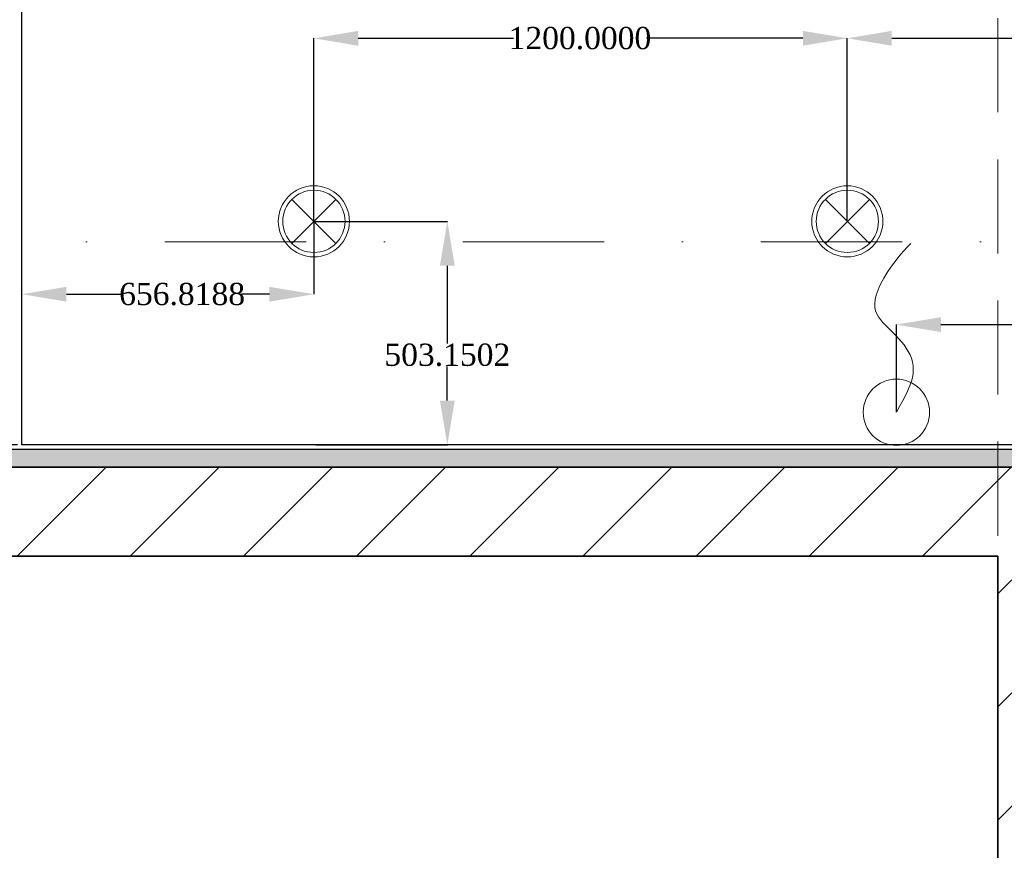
# Model space of a CAD drawing. Header units: millimetres. Extents: x 0 to 88385, y 0 to 41127.
# Tile 62 of 244: x 40856 to 43071, y 28988 to 30856. Entities that reach past the tile are written whole.
import ezdxf
from ezdxf import colors
from ezdxf.entities.mleader import LeaderData, LeaderLine
from ezdxf.math import Vec2, Vec3

# ---------------------------------------------------------------- set-up
doc = ezdxf.new("R2010")
doc.units = ezdxf.units.MM
doc.header["$MEASUREMENT"] = 0
doc.linetypes.add('Dot & Dashed', pattern=[670.277762, 317.5, -176.388889, 0, -176.388874])
doc.linetypes.add('Hidden', pattern=[317.5, 211.666667, -105.833333])
for name, color, linetype in [('- განათება', 7, 'Continuous'), ('- საშტეფცელო როზეტები', 7, 'Continuous'), ('Marker - Section', 7, 'Continuous'), ('New_Structural - Bearing', 7, 'Continuous'), ('Structural - Bearing', 7, 'Continuous')]:
    doc.layers.add(name, color=color, linetype=linetype)
for name, color, linetype, lineweight, true_color in [('Marker - Section_Pen_No__108', 7, 'Continuous', 13, 0xfd8379), ('New_Interior - Lamp_Pen_No__77', 7, 'Continuous', 20, 0xffeb28), ('New_Structural - Bearing_Pen_No__255', 7, 'Continuous', 13, 0xe8e8e8), ('New_Structural - Bearing_Pen_No__5', 7, 'Continuous', 25, 0x40a5ff), ('Structural - Bearing_Pen_No__81', 7, 'Continuous', 20, 0x6a6a6a)]:
    doc.layers.add(name, color=color, linetype=linetype, lineweight=lineweight, true_color=true_color)
doc.layers.add('Structural - Bearing_Pen_No__27', color=7, linetype='Continuous', lineweight=35)
doc.styles.get("Standard").update_dxf_attribs({"font": 'sylfaen.ttf'})
doc.dimstyles.get("Standard").update_dxf_attribs({"dimtxt": 0.18, "dimasz": 0.18, "dimexe": 0.18, "dimexo": 0.0625, "dimgap": 0.09, "dimtad": 0, "dimtih": 1, "dimtoh": 1, "dimdec": 4, "dimzin": 0, "dimdsep": 46, "dimtxsty": 'Standard', "dimcen": 0.09, "dimadec": 0, "dimazin": 0, "dimtfac": 1, "dimtdec": 4, "dimtofl": 0, "dimtmove": 0, "dimatfit": 3, "dimfxl": 1, "dimtolj": 1, "dimtzin": 0, "dimarcsym": 0})
pattern_1 = [(45, (0, 0), (-127.2792, 127.2792), [])]

# ---------------------------------------------------------------- blocks, each defined once
blk = doc.blocks.new('Wall_17', base_point=(-41183.8, 26838))
at = {"layer": 'Structural - Bearing', "linetype": 'Continuous', "lineweight": 0, "true_color": 0x000000}
h = blk.add_hatch(dxfattribs=at)
h.set_pattern_fill('MASONRY_BLOCK', color=18, style=0, pattern_type=2)
h.set_pattern_definition(pattern_1)
h.paths.add_polyline_path([(-41183.8, 29849.5), (-41183.8, 29649.5), (-40983.8, 29849.5)])
h = blk.add_hatch(dxfattribs=at)
h.set_pattern_fill('MASONRY_BLOCK', color=18, style=0, pattern_type=2)
h.set_pattern_definition(pattern_1)
h.paths.add_polyline_path([(-41183.8, 29649.5), (-40983.8, 29649.5), (-40983.8, 29849.5)])
h = blk.add_hatch(dxfattribs=at)
h.set_pattern_fill('MASONRY_BLOCK', color=18, style=0, pattern_type=2)
h.set_pattern_definition(pattern_1)
h.paths.add_polyline_path([(-40983.8, 26838), (-40983.8, 29649.5), (-41183.8, 29649.5), (-41183.8, 26838)])
at = {"layer": 'Structural - Bearing_Pen_No__27', "color": 7, "linetype": 'Continuous', "lineweight": 35, "flags": 128}
for points in [[(-40983.8, 29849.5), (-41183.8, 29849.5)], [(-41183.8, 29649.5), (-41183.8, 26838)]]:
    blk.add_lwpolyline(points, dxfattribs=at)
blk = doc.blocks.new('Wall_18', base_point=(-41183.8, 29649.5))
at = {"layer": 'Structural - Bearing', "linetype": 'Continuous', "lineweight": 0, "true_color": 0x000000}
h = blk.add_hatch(dxfattribs=at)
h.set_pattern_fill('MASONRY_BLOCK', color=18, style=0, pattern_type=2)
h.set_pattern_definition(pattern_1)
h.paths.add_polyline_path([(-43879.5, 29649.5), (-43679.5, 29649.5), (-43879.5, 29849.5)])
h = blk.add_hatch(dxfattribs=at)
h.set_pattern_fill('MASONRY_BLOCK', color=18, style=0, pattern_type=2)
h.set_pattern_definition(pattern_1)
h.paths.add_polyline_path([(-43879.5, 29849.5), (-43679.5, 29649.5), (-43679.5, 29849.5)])
h = blk.add_hatch(dxfattribs=at)
h.set_pattern_fill('MASONRY_BLOCK', color=18, style=0, pattern_type=2)
h.set_pattern_definition(pattern_1)
h.paths.add_polyline_path([(-41183.8, 29849.5), (-43679.5, 29849.5), (-43679.5, 29649.5), (-41183.8, 29649.5)])
at = {"layer": 'Structural - Bearing_Pen_No__27', "color": 7, "linetype": 'Continuous', "lineweight": 35, "flags": 128}
for points in [[(-43879.5, 29849.5), (-43879.5, 29649.5)], [(-41183.8, 29849.5), (-43879.5, 29849.5)], [(-43679.5, 29649.5), (-41183.8, 29649.5)]]:
    blk.add_lwpolyline(points, dxfattribs=at)
blk = doc.blocks.new('Wall_80', base_point=(-43479.5, 32838))
at = {"layer": 'New_Structural - Bearing_Pen_No__5', "color": 161, "linetype": 'Continuous', "lineweight": 25, "true_color": 0x40a5ff, "flags": 128}
blk.add_lwpolyline([(-43379.5, 29899.5), (-43379.5, 31033.7)], dxfattribs=at)
blk = doc.blocks.new('Wall_229', base_point=(-40983.8, 29849.5))
at = {"layer": 'New_Structural - Bearing_Pen_No__255', "linetype": 'Continuous', "lineweight": 13, "true_color": 0xe8e8e8}
blk.add_hatch(color=254, dxfattribs=at).paths.add_polyline_path([(-43879.5, 29849.5), (-40983.8, 29849.5), (-40983.8, 29889.5), (-43879.5, 29889.5)])
at = {"layer": 'New_Structural - Bearing_Pen_No__5', "color": 161, "linetype": 'Continuous', "lineweight": 25, "true_color": 0x40a5ff}
for p, q in [((-43879.5, 29889.5), (-43919.5, 29889.5)), ((-40983.8, 29889.5), (-43879.5, 29889.5)), ((-40943.8, 29899.5), (-40983.8, 29899.5)), ((-40983.8, 29889.5), (-40943.8, 29889.5))]:
    blk.add_line(p, q, dxfattribs=at)
at = {"layer": 'New_Structural - Bearing_Pen_No__5', "color": 161, "linetype": 'Continuous', "lineweight": 25, "true_color": 0x40a5ff, "flags": 128}
for points in [[(-43479.5, 29899.5), (-43919.5, 29899.5)], [(-43389.5, 29899.5), (-43469.5, 29899.5)], [(-40983.8, 29899.5), (-43379.5, 29899.5)], [(-43879.5, 29849.5), (-40983.8, 29849.5)]]:
    blk.add_lwpolyline(points, dxfattribs=at)
blk = doc.blocks.new('Beam_8', base_point=(-41008.8, 14663))
at = {"layer": 'Structural - Bearing_Pen_No__81', "color": 251, "linetype": 'Hidden', "lineweight": 20, "true_color": 0x6a6a6a}
blk.add_line((-41183.8, 26838), (-41183.8, 32488), dxfattribs=at)
blk = doc.blocks.new('Cutting Plane_2', base_point=(3944.3, 35559.3))
at = {"layer": 'Marker - Section_Pen_No__108', "color": 11, "linetype": 'Dot & Dashed', "lineweight": 13, "true_color": 0xfd8379}
blk.add_line((-19947.3, 30356.7), (-47933.8, 30356.7), dxfattribs=at)
blk = doc.blocks.new('pirdapiti miyvanis werttili')
at = {"layer": '- საშტეფცელო როზეტები', "color": 5, "lineweight": 0}
blk.add_circle((0, 0), 74.6, dxfattribs=at)
blk.add_open_spline([(0, 0), (-20.2, -34.9), (-49.1, -90.2), (-22.6, -153.9), (36.4, -203.3), (62.8, -250.1), (10.3, -335.9), (-32.2, -380)], degree=3, dxfattribs=at)
blk = doc.blocks.new('Recessed Spot')
at = {"layer": 'New_Interior - Lamp_Pen_No__77', "color": 2, "linetype": 'Continuous', "lineweight": 20, "true_color": 0xffeb28}
for q in [(-49.5, 49.5), (49.5, 49.5), (-49.5, -49.5), (49.5, -49.5)]:
    blk.add_line((0, 0), q, dxfattribs=at)
at = {"layer": 'New_Interior - Lamp_Pen_No__77', "color": 2, "linetype": 'Continuous', "lineweight": 20, "true_color": 0xffeb28, "flags": 128}
blk.add_lwpolyline([(80, 0, 1), (-80, 0, 1)], format="xyb", close=True, dxfattribs=at)
at = {"layer": 'New_Interior - Lamp_Pen_No__77', "color": 2, "linetype": 'Continuous', "lineweight": 20, "true_color": 0xffeb28}
blk.add_circle((0, 0), 70, dxfattribs=at)
blk = doc.blocks.new('*D526')
at = {"layer": '- საშტეფცელო როზეტები', "color": 0, "lineweight": -2, "transparency": 16777216}
for p, q in [((42828, 29973.2), (42828, 30170.5)), ((42928, 30170.3), (43206.5, 30170.3)), ((43306.5, 29849.6), (43306.5, 30170.5)), ((43306.5, 30170.3), (43406.5, 30170.3))]:
    blk.add_line(p, q, dxfattribs=at)
at = {"layer": '- საშტეფცელო როზეტები', "color": 0, "transparency": 16777216}
for points in [[(42928, 30187), (42928, 30153.7), (42828, 30170.3)], [(43206.5, 30187), (43206.5, 30153.7), (43306.5, 30170.3)]]:
    blk.add_solid(points, dxfattribs=at)
at = {"layer": 'Defpoints', "color": 0, "transparency": 16777216}
for p in [(42828, 30170.3), (42828, 29973.1), (43306.5, 29849.5)]:
    blk.add_point(p, dxfattribs=at)
at = {"layer": '- საშტეფცელო როზეტები', "color": 0, "transparency": 16777216, "insert": (43540.7, 30170.3), "char_height": 50, "attachment_point": 5}
blk.add_mtext('\\A1;{\\fSylfaen|b0|i0|c0|p18;478.4798}', dxfattribs=at)
blk = doc.blocks.new('*D640')
at = {"layer": '- განათება', "color": 0, "lineweight": -2, "transparency": 16777216}
for p, q in [((41517.6, 30402.7), (41517.6, 30814.7)), ((41617.6, 30814.5), (41966.5, 30814.5)), ((42617.6, 30814.5), (42265.7, 30814.5)), ((42717.6, 30402.7), (42717.6, 30814.7))]:
    blk.add_line(p, q, dxfattribs=at)
at = {"layer": '- განათება', "color": 0, "transparency": 16777216}
for points in [[(41617.6, 30831.2), (41617.6, 30797.8), (41517.6, 30814.5)], [(42617.6, 30831.2), (42617.6, 30797.8), (42717.6, 30814.5)]]:
    blk.add_solid(points, dxfattribs=at)
at = {"layer": 'Defpoints', "color": 0, "transparency": 16777216}
for p in [(41517.6, 30814.5), (41517.6, 30402.6), (42717.6, 30402.6)]:
    blk.add_point(p, dxfattribs=at)
at = {"layer": '- განათება', "color": 0, "transparency": 16777216, "insert": (42116.1, 30814.5), "char_height": 50, "attachment_point": 5}
blk.add_mtext('\\A1;{\\fSylfaen|b0|i0|c0|p18;1200.0000}', dxfattribs=at)
blk = doc.blocks.new('*D641')
at = {"layer": '- განათება', "color": 0, "lineweight": -2, "transparency": 16777216}
for p, q in [((42717.6, 30402.7), (42717.6, 30814.7)), ((42817.6, 30814.5), (43166.5, 30814.5)), ((43817.6, 30814.5), (43465.7, 30814.5)), ((43917.6, 30402.7), (43917.6, 30814.7))]:
    blk.add_line(p, q, dxfattribs=at)
at = {"layer": '- განათება', "color": 0, "transparency": 16777216}
for points in [[(42817.6, 30831.2), (42817.6, 30797.8), (42717.6, 30814.5)], [(43817.6, 30831.2), (43817.6, 30797.8), (43917.6, 30814.5)]]:
    blk.add_solid(points, dxfattribs=at)
at = {"layer": 'Defpoints', "color": 0, "transparency": 16777216}
for p in [(42717.6, 30814.5), (42717.6, 30402.6), (43917.6, 30402.6)]:
    blk.add_point(p, dxfattribs=at)
at = {"layer": '- განათება', "color": 0, "transparency": 16777216, "insert": (43316.1, 30814.5), "char_height": 50, "attachment_point": 5}
blk.add_mtext('\\A1;{\\fSylfaen|b0|i0|c0|p18;1200.0000}', dxfattribs=at)
blk = doc.blocks.new('*D645')
at = {"layer": '- განათება', "color": 0, "lineweight": -2, "transparency": 16777216}
for p, q in [((41517.6, 30402.6), (41517.6, 30238.5)), ((40860.8, 29955.5), (40860.8, 30238.8)), ((40960.8, 30238.7), (41087.4, 30238.7)), ((41417.6, 30238.7), (41354.9, 30238.7))]:
    blk.add_line(p, q, dxfattribs=at)
at = {"layer": '- განათება', "color": 0, "transparency": 16777216}
for points in [[(40960.8, 30255.3), (40960.8, 30222), (40860.8, 30238.7)], [(41417.6, 30255.3), (41417.6, 30222), (41517.6, 30238.7)]]:
    blk.add_solid(points, dxfattribs=at)
at = {"layer": 'Defpoints', "color": 0, "transparency": 16777216}
for p in [(41517.6, 30402.6), (41517.6, 30238.7), (40860.8, 29955.4)]:
    blk.add_point(p, dxfattribs=at)
at = {"layer": '- განათება', "color": 0, "transparency": 16777216, "insert": (41221.2, 30238.7), "char_height": 50, "attachment_point": 5}
blk.add_mtext('\\A1;{\\fSylfaen|b0|i0|c0|p18;656.8188}', dxfattribs=at)
blk = doc.blocks.new('*D646')
at = {"layer": '- განათება', "color": 0, "lineweight": -2, "transparency": 16777216}
for p, q in [((41517.7, 30402.6), (41818, 30402.6)), ((41817.8, 30302.6), (41817.8, 30127.6)), ((41817.8, 29999.5), (41817.8, 30076.4)), ((41521.9, 29899.5), (41818, 29899.5))]:
    blk.add_line(p, q, dxfattribs=at)
at = {"layer": '- განათება', "color": 0, "transparency": 16777216}
for points in [[(41801.2, 30302.6), (41834.5, 30302.6), (41817.8, 30402.6)], [(41801.2, 29999.5), (41834.5, 29999.5), (41817.8, 29899.5)]]:
    blk.add_solid(points, dxfattribs=at)
at = {"layer": 'Defpoints', "color": 0, "transparency": 16777216}
for p in [(41517.6, 30402.6), (41817.8, 30402.6), (41521.8, 29899.5)]:
    blk.add_point(p, dxfattribs=at)
at = {"layer": '- განათება', "color": 0, "transparency": 16777216, "insert": (41817.8, 30102), "char_height": 50, "attachment_point": 5}
blk.add_mtext('\\A1;{\\fSylfaen|b0|i0|c0|p18;503.1502}', dxfattribs=at)

msp = doc.modelspace()

# ---------------------------------------------------------------- block references
at = {"layer": 'New_Structural - Bearing', "color": 7, "lineweight": 35}
for name, p in [('Wall_80', (40760.83046, 32837.98097)), ('Wall_229', (43256.5059, 29849.49428))]:
    msp.add_blockref(name, p, dxfattribs=at)
at = {"layer": 'Structural - Bearing', "color": 251, "lineweight": 20, "true_color": 0x6a6a6a}
msp.add_blockref('Beam_8', (43231.5059, 14662.98097), dxfattribs=at)
at = {"layer": 'Structural - Bearing', "color": 7, "lineweight": 35}
for name, p in [('Wall_18', (43056.5059, 29649.49428)), ('Wall_17', (43056.5059, 26837.98097))]:
    msp.add_blockref(name, p, dxfattribs=at)

# ---------------------------------------------------------------- next in the draw order: block references
at = {"layer": 'Marker - Section', "color": 11, "lineweight": 13, "true_color": 0xfd8379}
msp.add_blockref('Cutting Plane_2', (88184.57817, 35559.29591), dxfattribs=at)

# ---------------------------------------------------------------- next in the draw order: block references
at = {"layer": '- განათება', "color": 2, "linetype": 'Continuous', "lineweight": 20, "true_color": 0xffeb28, "zscale": 1000}
for p in [(41517.6493, 30402.64453), (42717.6493, 30402.64453)]:
    msp.add_blockref('Recessed Spot', p, dxfattribs=at)
at = {"layer": '- საშტეფცელო როზეტები', "rotation": 180}
msp.add_blockref('pirdapiti miyvanis werttili', (42828.0261, 29973.1418), dxfattribs=at)

# ---------------------------------------------------------------- next in the draw order: dimensions: what is measured, and where the dimension line sits
at = {"layer": '- განათება', "color": 1}
for base, p1, p2, angle, picture, middle in [((41517.6493, 30814.5), (42717.6493, 30402.64453), (41517.6493, 30402.64453), 180, '*D640', (42116.08438, 30814.5)), ((42717.6493, 30814.5), (43917.6493, 30402.64453), (42717.6493, 30402.64453), 180, '*D641', (43316.08438, 30814.5)), ((41817.846862, 30402.644527), (41521.836297, 29899.49428), (41517.649302, 30402.644527), 90, '*D646', (41817.846862, 30102))]:
    dim = msp.add_linear_dim(base=base, p1=p1, p2=p2, angle=angle, text='{\\fSylfaen|b0|i0|c0|p18;<>}', dimstyle='Standard', override={"dimtxt": 50, "dimasz": 100}, dxfattribs=at)
    dim.commit()
    dim.dimension.update_dxf_attribs({"geometry": picture, "text_midpoint": middle, "dimtype": 160})
dim = msp.add_linear_dim(base=(41517.6493, 30238.66131), p1=(40860.83046, 29955.43812), p2=(41517.6493, 30402.64453), text='{\\fSylfaen|b0|i0|c0|p18;<>}', dimstyle='Standard', override={"dimtxt": 50, "dimasz": 100}, dxfattribs=at)
dim.commit()
dim.dimension.update_dxf_attribs({"geometry": '*D645', "text_midpoint": (41221.17123, 30238.66131), "dimtype": 160})
at = {"layer": '- საშტეფცელო როზეტები', "color": 1}
dim = msp.add_linear_dim(base=(42828.0261, 30170.32813), p1=(43306.5059, 29849.49428), p2=(42828.0261, 29973.1418), angle=180, text='{\\fSylfaen|b0|i0|c0|p18;<>}', dimstyle='Standard', override={"dimtxt": 50, "dimasz": 100}, dxfattribs=at)
dim.commit()
dim.dimension.update_dxf_attribs({"geometry": '*D526', "text_midpoint": (43540.67233, 30170.32813), "dimtype": 160})

# ---------------------------------------------------------------- next in the draw order: leaders
at = {"color": 5}
ml = msp.add_multileader_mtext('Standard', dxfattribs=at)
ml.set_content('ნეოტეკის  ფარი', color=5)
ml.set_leader_properties()
ml.build(insert=Vec2(0, 0))
ml.multileader.update_dxf_attribs({"text_right_attachment_type": 6, "dogleg_length": 50, "arrow_head_size": 100})
ctx = ml.context
ctx.base_point, ctx.char_height, ctx.arrow_head_size, ctx.landing_gap_size, ctx.plane_origin = Vec3(50468.91, 32218.71661), 100, 100, 0.09, Vec3(56312.8393, 27064.407)
ctx.right_attachment = 6
notes = []
notes.append((ctx, [(0, (0, 0, 0), (0, 0), (1, 0), 1, [])]))
ctx.mtext.insert, ctx.mtext.width, ctx.mtext.flow_direction = Vec3(50469, 32288.46183), 1402.7684334, 5
ml = msp.add_multileader_mtext('Standard', dxfattribs=at)
ml.set_content('ნეოტეკის \\Pრეკი', color=5)
ml.set_leader_properties()
ml.build(insert=Vec2(0, 0))
ml.multileader.update_dxf_attribs({"text_right_attachment_type": 6, "dogleg_length": 50, "arrow_head_size": 100})
ctx = ml.context
ctx.base_point, ctx.char_height, ctx.arrow_head_size, ctx.landing_gap_size, ctx.plane_origin = Vec3(52433.92127, 31594.41315), 100, 100, 0.09, Vec3(58277.85057, 26439.85585)
ctx.right_attachment = 6
notes.append((ctx, [(0, (0, 0, 0), (0, 0), (1, 0), 1, [])]))
ctx.mtext.insert, ctx.mtext.width, ctx.mtext.flow_direction = Vec3(52434.01127, 31663.91068), 1402.7684334, 5
ml = msp.add_multileader_mtext('Standard', dxfattribs=at)
ml.set_content('ნეოტეკის ფარი', color=5)
ml.set_leader_properties()
ml.build(insert=Vec2(0, 0))
ml.multileader.update_dxf_attribs({"text_right_attachment_type": 6, "dogleg_length": 50, "arrow_head_size": 100})
ctx = ml.context
ctx.base_point, ctx.char_height, ctx.arrow_head_size, ctx.landing_gap_size, ctx.plane_origin, ctx.plane_x_axis, ctx.plane_y_axis = Vec3(52750.59611, 30623.37284), 100, 100, 0.09, Vec3(48445.57174, 24617.92422), Vec3(0, -1), Vec3(1, 0)
ctx.right_attachment = 6
notes.append((ctx, [(0, (0, 0, 0), (0, 0), (1, 0), 1, [])]))
ctx.mtext.insert, ctx.mtext.text_direction, ctx.mtext.rotation, ctx.mtext.width, ctx.mtext.flow_direction = Vec3(52820.34133, 30623.28284), Vec3(0, -1), 4.7123889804, 1402.7684334, 5
for ctx, leaders in notes:
    for number, flags, end, landing, length, lines in leaders:
        leader = LeaderData()
        leader.index, (leader.has_last_leader_line, leader.has_dogleg_vector, leader.attachment_direction) = number, flags
        leader.last_leader_point, leader.dogleg_vector, leader.dogleg_length = Vec3(end), Vec3(landing), length
        for number, points, colour, breaks in lines:
            line = LeaderLine()
            line.index, line.vertices, line.color, line.breaks = number, Vec3.list(points), colors.encode_raw_color(colour), breaks
            leader.lines.append(line)
        ctx.leaders.append(leader)

doc.saveas('drawing.dxf')
